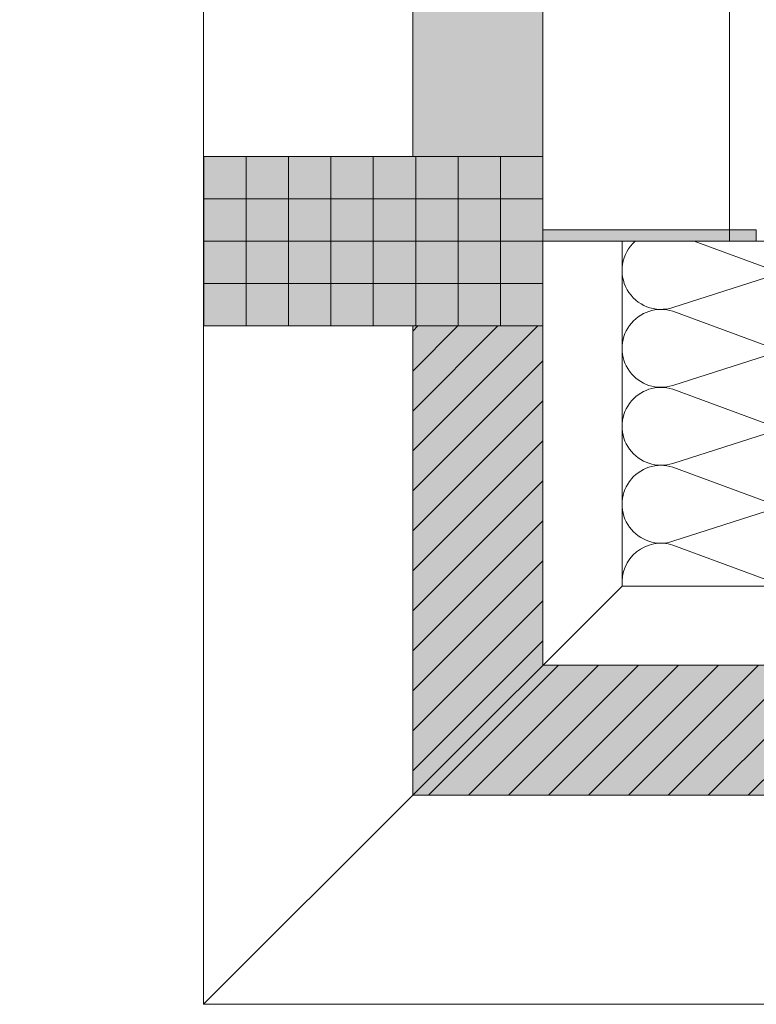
# Model space of a CAD drawing. Header units: metres. Extents: x -111 to 152, y -132 to 99.
# Tile 10 of 256: x -39.988 to -39.336, y -22.275 to -21.404. Entities that reach past the tile are written whole.
import ezdxf

# ---------------------------------------------------------------- set-up
doc = ezdxf.new("R2010")
doc.units = ezdxf.units.M
doc.header["$PDMODE"] = 1
doc.header["$PDSIZE"] = -2
doc.linetypes.add('Achsen 01', pattern=[5.291531, 3.175, -1.058062, 0.352704, -0.705764])
doc.layers.get('0').update_dxf_attribs({"lineweight": 25})
for name, color, linetype, lineweight, true_color in [('014_Fassadenarbeiten-000 Aufsicht Betonfertigteile', 7, 'Continuous', 9, 0xc0c0c0), ('014_Fassadenarbeiten-000 Aufsicht Filtermauerwerk', 7, 'Continuous', 9, 0xa6a6a6), ('014_Fassadenarbeiten-330 mineralische Dämmung', 7, 'Continuous', 9, 0x666666), ('032_Metallarbeiten-PR_Fassade', 7, 'Continuous', 13, 0x444444), ('AV1-Achsen', 1, 'Achsen 01', 18, 0xff0000)]:
    doc.layers.add(name, color=color, linetype=linetype, lineweight=lineweight, true_color=true_color)
for name, color, linetype, lineweight in [('014_Fassadenarbeiten-330 Betonfertigteile vertikal', 7, 'Continuous', 9), ('014_Fassadenarbeiten-330 Mauerwerk 11.5cm', 7, 'Continuous', 9), ('_EG (2D)', 7, 'Continuous', 9), ('_GRU (2D)', 7, 'Continuous', 9), ('Bemaßung-Bemaßung', 7, 'Continuous', 9), ('Keine', 7, 'Continuous', 9)]:
    doc.layers.add(name, color=color, linetype=linetype, lineweight=lineweight)
doc.layers.get('0').freeze()
doc.styles.add('Arial', font='arial.ttf')
doc.dimstyles.new('COE 50', dxfattribs={"dimtxt": 126.090495, "dimasz": 0.001414, "dimexe": 0.001, "dimexo": 0.01, "dimgap": 0.001, "dimtad": 1, "dimdec": 3, "dimtxsty": 'Arial', "dimblk": 'VW_SLASH-3', "dimblk1": 'VW_SLASH-3', "dimblk2": 'VW_SLASH-3', "dimcen": 0, "dimadec": 3, "dimazin": 0, "dimtfac": 0.8, "dimtdec": 3, "dimtix": 1, "dimtmove": 0, "dimatfit": 0, "dimldrblk": 'VW_SLASH-2', "dimfxl": 0.002, "dimfxlon": 1, "dimfrac": 2, "dimtolj": 1, "dimarcsym": 0})

# ---------------------------------------------------------------- blocks, each defined once
blk = doc.blocks.new('Group-211')
at = {"layer": '014_Fassadenarbeiten-330 mineralische Dämmung', "transparency": 33554687, "flags": 128}
for points in [[(-21.7676, 39.32, -0.324435), (-21.78016, 39.28156, -0.324435), (-21.8206, 39.28156, -0.324435), (-21.83317, 39.32), (-21.7999, 39.41, 0.324488), (-21.81246, 39.44845, 0.324488), (-21.85291, 39.44845, 0.324488), (-21.86547, 39.41), (-21.83654, 39.32, -0.324435), (-21.8491, 39.28156, -0.324435), (-21.88955, 39.28156, -0.324435), (-21.90211, 39.32), (-21.86884, 39.41, 0.54007), (-21.905, 39.45485)], [(-21.90211, 39.32, 1.372583), (-21.83654, 39.32), (-21.86547, 39.41, -1.372995), (-21.7999, 39.41), (-21.83317, 39.32, 1.372583), (-21.7676, 39.32), (-21.79652, 39.41, -1.372995), (-21.73095, 39.41), (-21.76422, 39.32, 1.372583), (-21.69865, 39.32), (-21.72758, 39.41, -1.372995), (-21.66201, 39.41)], [(-21.83317, 39.32, 0.324435), (-21.8206, 39.28156, 0.324435), (-21.78016, 39.28156, 0.324435), (-21.7676, 39.32), (-21.79652, 39.41, -0.324488), (-21.78396, 39.44845, -0.324488), (-21.74351, 39.44845, -0.324488), (-21.73095, 39.41), (-21.76422, 39.32, 0.324435), (-21.75166, 39.28156, 0.324435), (-21.71122, 39.28156, 0.324435), (-21.69865, 39.32), (-21.72758, 39.41, -0.324488), (-21.71502, 39.44845, -0.324488), (-21.67457, 39.44845, -0.324488), (-21.66201, 39.41), (-21.69528, 39.32, 0.324435), (-21.68271, 39.28156, 0.324435), (-21.64227, 39.28156, 0.324435), (-21.62971, 39.32), (-21.65863, 39.41, -0.813291), (-21.6, 39.44334)], [(-21.6, 39.27561, -0.450728), (-21.62633, 39.32), (-21.6, 39.39123)], [(-21.905, 39.31835, -0.131588), (-21.905, 39.30053)]]:
    blk.add_lwpolyline(points, format="xyb", dxfattribs=at)
blk = doc.blocks.new('Group-212')
at = {"layer": '014_Fassadenarbeiten-330 mineralische Dämmung', "transparency": 33554687}
blk.add_blockref('Group-211', (0, 0), dxfattribs=at)
blk = doc.blocks.new('Parametric Object-34')
at = {"layer": '014_Fassadenarbeiten-330 mineralische Dämmung', "color": 7, "transparency": 33554687}
blk.add_blockref('Group-212', (0, 0), dxfattribs=at)
at = {"layer": '014_Fassadenarbeiten-330 mineralische Dämmung', "color": 0, "flags": 1}
for tag in ['prm0_value', 'prm1_value', 'prm2_value', 'prm3_value', 'prm4_value', 'prm5_value', 'prm6_value', 'IFC_UUID', 'instanceID', 'prm0_name', 'prm0_type', 'prm2_name', 'prm2_type', 'prm3_name', 'prm3_type', 'prm6_name', 'prm6_type', 'prm1_name', 'prm1_type', 'prm4_name', 'prm4_type', 'prm5_name', 'prm5_type']:
    blk.add_attdef(tag, (-39.56751, -21.90977), '', height=0.00018, dxfattribs=at)
blk = doc.blocks.new('VW_SLASH-3')
at = {"color": 0, "linetype": 'ByBlock', "lineweight": -2, "transparency": 16777216}
blk.add_line((0, 0), (-1, 0), dxfattribs=at)
at = {"color": 0, "linetype": 'Continuous', "lineweight": 15, "transparency": 16777216, "flags": 128}
blk.add_lwpolyline([(0.5, 0.5), (-0.5, -0.5)], dxfattribs=at)
blk = doc.blocks.new('*D442')
at = {"layer": 'Bemaßung-Bemaßung', "color": 0, "lineweight": -2}
for p, q in [((-39.825, -24.175), (-39.825, -24.325)), ((-39.64, -24.175), (-39.64, -24.325)), ((-39.89569, -24.275), (-39.96639, -24.275)), ((-39.64, -24.275), (-39.825, -24.275)), ((-39.56931, -24.275), (-39.49861, -24.275))]:
    blk.add_line(p, q, dxfattribs=at)
at = {"layer": 'Defpoints', "color": 0}
for p in [(-39.825, -21.675), (-39.64, -21.675), (-39.825, -24.275)]:
    blk.add_point(p, dxfattribs=at)
at = {"layer": 'Bemaßung-Bemaßung', "color": 0, "lineweight": -2, "xscale": 0.070693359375, "yscale": 0.070693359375, "zscale": 0.070693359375}
blk.add_blockref('VW_SLASH-3', (-39.825, -24.275), dxfattribs=at)
at = {"layer": 'Bemaßung-Bemaßung', "color": 0, "lineweight": -2, "xscale": 0.070693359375, "yscale": 0.070693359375, "zscale": 0.070693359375, "rotation": 180}
blk.add_blockref('VW_SLASH-3', (-39.64, -24.275), dxfattribs=at)
at = {"layer": 'Bemaßung-Bemaßung', "color": 0, "insert": (-39.7325, -24.65605), "char_height": 0.1260905, "attachment_point": 5, "style": 'Arial'}
blk.add_mtext('\\A1;18\\S5^ ;', dxfattribs=at)
blk = doc.blocks.new('VW_SLASH-2')
at = {"color": 0, "linetype": 'ByBlock', "lineweight": -2, "transparency": 16777216}
blk.add_line((0, 0), (-1, 0), dxfattribs=at)
at = {"color": 0, "linetype": 'Continuous', "lineweight": 15, "transparency": 16777216, "flags": 128}
blk.add_lwpolyline([(0.5, 0.5), (-0.5, -0.5)], dxfattribs=at)
blk = doc.blocks.new('*D443')
at = {"layer": 'Bemaßung-Bemaßung', "color": 0, "lineweight": -2}
for p, q in [((-39.64, -24.175), (-39.64, -24.325)), ((-39.225, -24.175), (-39.225, -24.325)), ((-39.29569, -24.275), (-39.56931, -24.275))]:
    blk.add_line(p, q, dxfattribs=at)
at = {"layer": 'Defpoints', "color": 0}
for p in [(-39.64, -21.675), (-39.225, -22.09), (-39.64, -24.275)]:
    blk.add_point(p, dxfattribs=at)
at = {"layer": 'Bemaßung-Bemaßung', "color": 0, "lineweight": -2, "xscale": 0.070693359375, "yscale": 0.070693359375, "zscale": 0.070693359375, "rotation": 180}
blk.add_blockref('VW_SLASH-3', (-39.64, -24.275), dxfattribs=at)
at = {"layer": 'Bemaßung-Bemaßung', "color": 0, "lineweight": -2, "xscale": 0.070693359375, "yscale": 0.070693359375, "zscale": 0.070693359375}
blk.add_blockref('VW_SLASH-3', (-39.225, -24.275), dxfattribs=at)
at = {"layer": 'Bemaßung-Bemaßung', "color": 0, "insert": (-39.4325, -24.14072), "char_height": 0.1260905, "attachment_point": 5, "style": 'Arial'}
blk.add_mtext('\\A1;41\\S5^ ;', dxfattribs=at)
blk = doc.blocks.new('*D479')
at = {"layer": 'Bemaßung-Bemaßung', "color": 0, "lineweight": -2}
for p, q in [((-39.825, -24.675), (-39.825, -24.825)), ((0.675, -24.675), (0.675, -24.825)), ((0.60431, -24.775), (-39.75431, -24.775))]:
    blk.add_line(p, q, dxfattribs=at)
at = {"layer": 'Defpoints', "color": 0}
for p in [(-39.825, -22.275), (0.675, -22.275), (-39.825, -24.775)]:
    blk.add_point(p, dxfattribs=at)
at = {"layer": 'Bemaßung-Bemaßung', "color": 0, "lineweight": -2, "xscale": 0.070693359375, "yscale": 0.070693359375, "zscale": 0.070693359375, "rotation": 180}
blk.add_blockref('VW_SLASH-3', (-39.825, -24.775), dxfattribs=at)
at = {"layer": 'Bemaßung-Bemaßung', "color": 0, "lineweight": -2, "xscale": 0.070693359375, "yscale": 0.070693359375, "zscale": 0.070693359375}
blk.add_blockref('VW_SLASH-3', (0.675, -24.775), dxfattribs=at)
at = {"layer": 'Bemaßung-Bemaßung', "color": 0, "insert": (-19.575, -24.64923), "char_height": 0.12609, "attachment_point": 5, "style": 'Arial'}
blk.add_mtext('\\A1;40,50', dxfattribs=at)
blk = doc.blocks.new('*D507')
at = {"layer": 'Bemaßung-Bemaßung', "color": 0, "lineweight": -2}
for p, q in [((-41.725, 0.675), (-41.875, 0.675)), ((-41.825, -22.20431), (-41.825, 0.60431)), ((-41.725, -22.275), (-41.875, -22.275))]:
    blk.add_line(p, q, dxfattribs=at)
at = {"layer": 'Defpoints', "color": 0}
for p in [(-41.825, 0.675), (-39.825, 0.675), (-39.825, -22.275)]:
    blk.add_point(p, dxfattribs=at)
at = {"layer": 'Bemaßung-Bemaßung', "color": 0, "lineweight": -2, "xscale": 0.070693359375, "yscale": 0.070693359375, "zscale": 0.070693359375}
for p, rotation in [((-41.825, 0.675), 90), ((-41.825, -22.275), 270)]:
    blk.add_blockref('VW_SLASH-3', p, dxfattribs=dict(at, rotation=rotation))
at = {"layer": 'Bemaßung-Bemaßung', "color": 0, "insert": (-41.95077, -10.8), "char_height": 0.12609, "attachment_point": 5, "rotation": 90, "style": 'Arial'}
blk.add_mtext('\\A1;22,95', dxfattribs=at)
blk = doc.blocks.new('*D509')
at = {"layer": 'Bemaßung-Bemaßung', "color": 0, "lineweight": -2}
for p, q in [((-41.225, -21.675), (-41.375, -21.675)), ((-41.325, -21.74569), (-41.325, -22.01931)), ((-41.225, -22.09), (-41.375, -22.09))]:
    blk.add_line(p, q, dxfattribs=at)
at = {"layer": 'Defpoints', "color": 0}
for p in [(-39.825, -21.675), (-41.325, -22.09), (-39.225, -22.09)]:
    blk.add_point(p, dxfattribs=at)
at = {"layer": 'Bemaßung-Bemaßung', "color": 0, "lineweight": -2, "xscale": 0.070693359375, "yscale": 0.070693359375, "zscale": 0.070693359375}
for p, rotation in [((-41.325, -21.675), 89.99999999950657), ((-41.325, -22.09), 269.9999999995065)]:
    blk.add_blockref('VW_SLASH-3', p, dxfattribs=dict(at, rotation=rotation))
at = {"layer": 'Bemaßung-Bemaßung', "color": 0, "insert": (-41.45928, -21.8825), "char_height": 0.1260905, "attachment_point": 5, "rotation": 90, "style": 'Arial'}
blk.add_mtext('\\A1;41\\S5^ ;', dxfattribs=at)
blk = doc.blocks.new('*D510')
at = {"layer": 'Bemaßung-Bemaßung', "color": 0, "lineweight": -2}
for p, q in [((-41.325, -21.45431), (-41.325, -21.38361)), ((-41.225, -21.525), (-41.375, -21.525)), ((-41.325, -21.525), (-41.325, -21.675)), ((-41.225, -21.675), (-41.375, -21.675)), ((-41.325, -21.74569), (-41.325, -21.81639))]:
    blk.add_line(p, q, dxfattribs=at)
at = {"layer": 'Defpoints', "color": 0}
for p in [(-39.825, -21.525), (-41.325, -21.675), (-39.825, -21.675)]:
    blk.add_point(p, dxfattribs=at)
at = {"layer": 'Bemaßung-Bemaßung', "color": 0, "lineweight": -2, "xscale": 0.070693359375, "yscale": 0.070693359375, "zscale": 0.070693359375}
for p, rotation in [((-41.325, -21.525), 269.999999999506), ((-41.325, -21.675), 89.99999999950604)]:
    blk.add_blockref('VW_SLASH-3', p, dxfattribs=dict(at, rotation=rotation))
at = {"layer": 'Bemaßung-Bemaßung', "color": 0, "insert": (-41.47642, -21.42514), "char_height": 0.12609, "attachment_point": 5, "rotation": 90, "style": 'Arial'}
blk.add_mtext('\\A1;15', dxfattribs=at)
blk = doc.blocks.new('*D511')
at = {"layer": 'Bemaßung-Bemaßung', "color": 0, "lineweight": -2}
for p, q in [((-41.225, -18.975), (-41.375, -18.975)), ((-41.325, -19.04569), (-41.325, -21.45431)), ((-41.225, -21.525), (-41.375, -21.525))]:
    blk.add_line(p, q, dxfattribs=at)
at = {"layer": 'Defpoints', "color": 0}
for p in [(-39.825, -18.975), (-41.325, -21.525), (-39.825, -21.525)]:
    blk.add_point(p, dxfattribs=at)
at = {"layer": 'Bemaßung-Bemaßung', "color": 0, "lineweight": -2, "xscale": 0.070693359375, "yscale": 0.070693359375, "zscale": 0.070693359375}
for p, rotation in [((-41.325, -18.975), 89.99999999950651), ((-41.325, -21.525), 269.9999999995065)]:
    blk.add_blockref('VW_SLASH-3', p, dxfattribs=dict(at, rotation=rotation))
at = {"layer": 'Bemaßung-Bemaßung', "color": 0, "insert": (-41.45077, -20.25), "char_height": 0.12609, "attachment_point": 5, "rotation": 90, "style": 'Arial'}
blk.add_mtext('\\A1;2,55', dxfattribs=at)
blk = doc.blocks.new('Group-719')
at = {"layer": 'AV1-Achsen'}
blk.add_line((-43.35, -21.6), (4.2, -21.6), dxfattribs=at)
blk = doc.blocks.new('GRU (2D)')
at = {"layer": 'AV1-Achsen', "color": 7}
blk.add_blockref('Group-719', (0, 0), dxfattribs=at)
blk = doc.blocks.new('EG (2D)')
at = {"layer": '014_Fassadenarbeiten-000 Aufsicht Filtermauerwerk', "linetype": 'Continuous', "lineweight": 0, "true_color": 0xd19783, "transparency": 33554559}
blk.add_hatch(color=33, dxfattribs=at).paths.add_polyline_path([(-39.525, -21.525), (-39.64, -21.525), (-39.64, -21.36375), (-39.525, -21.36375)])
at = {"layer": '014_Fassadenarbeiten-330 Betonfertigteile vertikal', "linetype": 'Continuous', "lineweight": 0}
blk.add_hatch(color=9, dxfattribs=at).paths.add_polyline_path([(-39.525, -21.675), (-39.525, -21.525), (-39.825, -21.525), (-39.825, -21.675)])
at = {"layer": '014_Fassadenarbeiten-330 Betonfertigteile vertikal', "linetype": 'Continuous', "lineweight": 9}
h = blk.add_hatch(dxfattribs=at)
h.set_pattern_fill('Stahlbetonfertigteil', color=8, style=0, pattern_type=2)
h.set_pattern_definition([(-90, (0, 0), (0.0375, 0), [])])
h.paths.add_polyline_path([(-39.525, -21.675), (-39.525, -21.525), (-39.825, -21.525), (-39.825, -21.675)])
at = {"layer": '014_Fassadenarbeiten-330 Betonfertigteile vertikal', "linetype": 'Continuous', "lineweight": 13}
h = blk.add_hatch(dxfattribs=at)
h.set_pattern_fill('Stahlbetonfertigteil-1', color=8, style=0, pattern_type=2)
h.set_pattern_definition([(0, (0, 0), (2e-18, -0.0375), [])])
h.paths.add_polyline_path([(-39.525, -21.675), (-39.525, -21.525), (-39.825, -21.525), (-39.825, -21.675)])
at = {"layer": '014_Fassadenarbeiten-330 Mauerwerk 11.5cm', "linetype": 'Continuous', "lineweight": 0, "true_color": 0xd19783}
blk.add_hatch(color=33, dxfattribs=at).paths.add_polyline_path([(-39.225, -22.09), (-39.64, -22.09), (-39.64, -21.675), (-39.525, -21.675), (-39.525, -21.975), (-39.225, -21.975)])
at = {"layer": '014_Fassadenarbeiten-330 Mauerwerk 11.5cm', "linetype": 'Continuous', "lineweight": 9}
h = blk.add_hatch(dxfattribs=at)
h.set_pattern_fill('Mauerwerk Münster', color=8, style=0, pattern_type=2)
h.set_pattern_definition([(45, (0, 0), (0.01767767, -0.01767767), [])])
h.paths.add_polyline_path([(-39.225, -22.09), (-39.64, -22.09), (-39.64, -21.675), (-39.525, -21.675), (-39.525, -21.975), (-39.225, -21.975)])
at = {"layer": '032_Metallarbeiten-PR_Fassade', "linetype": 'Continuous', "lineweight": 0}
blk.add_hatch(color=253, dxfattribs=at).paths.add_polyline_path([(-39.33632, -21.6), (-39.525, -21.6), (-39.525, -21.59), (-39.33632, -21.59)])
at = {"layer": '014_Fassadenarbeiten-000 Aufsicht Betonfertigteile', "flags": 128}
for points in [[(-39.36, -5.4), (-39.36, -21.6), (-39.455, -21.6), (-39.455, -21.905), (-39.825, -22.275), (-39.825, 0.675), (-39.455, 0.305), (-39.455, -5.4)], [(-39.455, -21.905), (-39.124, -21.905), (-39.124, -21.81), (-22.976, -21.81), (-22.976, -21.905), (-18.9, -21.905), (-18.9, -21.81), (-0.026, -21.81), (-0.026, -21.905), (0.305, -21.905), (0.675, -22.275), (-39.825, -22.275)]]:
    blk.add_lwpolyline(points, close=True, dxfattribs=at)
at = {"layer": '014_Fassadenarbeiten-000 Aufsicht Filtermauerwerk', "flags": 128}
blk.add_lwpolyline([(-39.525, -21.525), (-39.64, -21.525), (-39.64, -21.36375), (-39.525, -21.36375)], close=True, dxfattribs=at)
at = {"layer": '014_Fassadenarbeiten-330 Betonfertigteile vertikal', "flags": 128}
blk.add_lwpolyline([(-39.525, -21.675), (-39.525, -21.525), (-39.825, -21.525), (-39.825, -21.675)], close=True, dxfattribs=at)
at = {"layer": '014_Fassadenarbeiten-330 Mauerwerk 11.5cm', "flags": 128}
blk.add_lwpolyline([(-39.225, -22.09), (-39.64, -22.09), (-39.64, -21.675), (-39.525, -21.675), (-39.525, -21.975), (-39.225, -21.975)], close=True, dxfattribs=at)
at = {"layer": '014_Fassadenarbeiten-330 mineralische Dämmung', "flags": 128}
blk.add_lwpolyline([(-39.275, -21.725), (-39.15, -21.725), (-39.15, -21.905), (-39.455, -21.905), (-39.455, -21.6), (-39.275, -21.6)], close=True, dxfattribs=at)
at = {"layer": '032_Metallarbeiten-PR_Fassade', "color": 251, "flags": 128}
blk.add_lwpolyline([(-39.33632, -21.6), (-39.525, -21.6), (-39.525, -21.59), (-39.33632, -21.59)], close=True, dxfattribs=at)
at = {"layer": 'Keine', "color": 9, "linetype": 'Continuous', "lineweight": 13, "flags": 128}
blk.add_lwpolyline([(-39.825, 0.675), (0.675, 0.675), (0.675, -22.275), (-39.825, -22.275)], close=True, dxfattribs=at)
at = {"layer": '014_Fassadenarbeiten-330 mineralische Dämmung', "rotation": 90}
blk.add_blockref('Parametric Object-34', (0, 0), dxfattribs=at)
at = {"layer": 'Bemaßung-Bemaßung'}
for base, p1, p2, angle, text, picture, middle in [((-41.825, 0.675), (-39.825, -22.275), (-39.825, 0.675), 270, '22,95', '*D507', (-41.95077, -10.8)), ((-41.325, -21.525), (-39.825, -18.975), (-39.825, -21.525), 90, '2,55', '*D511', (-41.45077, -20.25)), ((-41.325, -22.09), (-39.825, -21.675), (-39.225, -22.09), 90, '41\\S5^ ;', '*D509', (-41.45928, -21.8825))]:
    dim = blk.add_linear_dim(base=base, p1=p1, p2=p2, angle=angle, text=text, dimstyle='COE 50', override={"dimtxt": 0.12609, "dimasz": 0.070693, "dimexe": 0.05, "dimgap": 0.05, "dimpost": '<>', "dimtxsty": 'Arial', "dimtmove": 2, "dimfxl": 0.1}, dxfattribs=at)
    dim.commit()
    dim.dimension.update_dxf_attribs({"geometry": picture, "text_midpoint": middle})
dim = blk.add_linear_dim(base=(-41.325, -21.675), p1=(-39.825, -21.525), p2=(-39.825, -21.675), angle=90, text='15', dimstyle='COE 50', override={"dimtxt": 0.12609, "dimasz": 0.070693, "dimexe": 0.05, "dimgap": 0.05, "dimpost": '<>', "dimtxsty": 'Arial', "dimtix": 0, "dimtmove": 2, "dimfxl": 0.1}, dxfattribs=at)
dim.commit()
dim.dimension.update_dxf_attribs({"geometry": '*D510', "text_midpoint": (-41.47642, -21.42514), "dimtype": 160})
for base, p1, p2, text, override, picture, middle in [((-39.825, -24.275), (-39.64, -21.675), (-39.825, -21.675), '18\\S5^ ;', {"dimtxt": 0.12609, "dimasz": 0.070693, "dimexe": 0.05, "dimgap": 0.05, "dimpost": '<>', "dimtxsty": 'Arial', "dimtix": 0, "dimtmove": 2, "dimfxl": 0.1}, '*D442', (-39.7325, -24.65605)), ((-39.64, -24.275), (-39.225, -22.09), (-39.64, -21.675), '41\\S5^ ;', {"dimtxt": 0.12609, "dimasz": 0.070693, "dimexe": 0.05, "dimgap": 0.05, "dimpost": '<>', "dimtxsty": 'Arial', "dimtmove": 2, "dimfxl": 0.1}, '*D443', (-39.4325, -24.14072)), ((-39.825, -24.775), (0.675, -22.275), (-39.825, -22.275), '40,50', {"dimtxt": 0.12609, "dimasz": 0.070693, "dimexe": 0.05, "dimgap": 0.05, "dimpost": '<>', "dimtxsty": 'Arial', "dimtmove": 2, "dimfxl": 0.1}, '*D479', (-19.575, -24.64923))]:
    dim = blk.add_linear_dim(base=base, p1=p1, p2=p2, text=text, dimstyle='COE 50', override=override, dxfattribs=at)
    dim.commit()
    dim.dimension.update_dxf_attribs({"geometry": picture, "text_midpoint": middle})

msp = doc.modelspace()

# ---------------------------------------------------------------- block references
at = {"layer": '_EG (2D)'}
msp.add_blockref('EG (2D)', (0, 0), dxfattribs=at)

# ---------------------------------------------------------------- next in the draw order: block references
at = {"layer": '_GRU (2D)'}
msp.add_blockref('GRU (2D)', (0, 0), dxfattribs=at)

doc.saveas('drawing.dxf')
